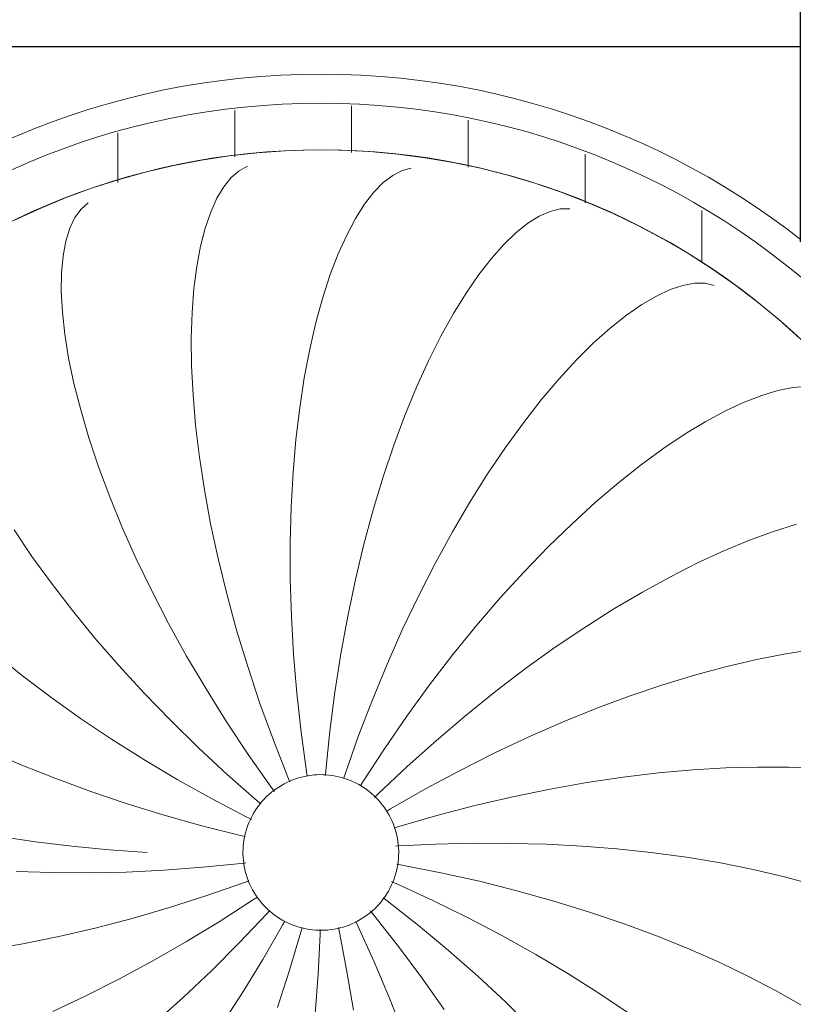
# Model space of a CAD drawing. Header units: metres. Extents: x -31 to 96, y -24 to 31.
# Tile 44 of 155: x -3.614 to -3.117, y -7.492 to -6.859. Entities that reach past the tile are written whole.
import ezdxf

# ---------------------------------------------------------------- set-up
doc = ezdxf.new("R2010")
doc.units = ezdxf.units.M
doc.layers.add('A-CLNG-PATT', color=13, linetype='Continuous', lineweight=18)
doc.layers.add('E-LITE-EQPM', color=33, linetype='Continuous', lineweight=18)

# ---------------------------------------------------------------- blocks, each defined once
blk = doc.blocks.new('FP_12-PLANTA DE TETO - LUMINOTÉCNICO')
at = {"layer": 'E-LITE-EQPM'}
for p, q in [((-0.04916, 0.43801), (-0.05426, 0.43361)), ((-0.0438, 0.44088), (-0.04916, 0.43801)), ((0.05538, 0.43804), (0.04939, 0.43496)), ((0.06126, 0.43956), (0.05538, 0.43804)), ((-0.05426, 0.43361), (-0.05904, 0.42768)), ((0.04335, 0.43033), (0.03732, 0.42416)), ((0.04939, 0.43496), (0.04335, 0.43033)), ((-0.05904, 0.42768), (-0.06345, 0.42027)), ((0.03732, 0.42416), (0.03135, 0.41648)), ((-0.06345, 0.42027), (-0.06744, 0.4114)), ((-0.15076, 0.41338), (-0.15468, 0.4079)), ((-0.14622, 0.41743), (-0.15076, 0.41338)), ((-0.06744, 0.4114), (-0.07096, 0.40111)), ((0.03135, 0.41648), (0.02551, 0.40731)), ((0.15044, 0.41188), (0.14348, 0.4088)), ((0.15699, 0.41347), (0.15044, 0.41188)), ((0.16307, 0.41356), (0.15699, 0.41347)), ((-0.15468, 0.4079), (-0.15793, 0.40102)), ((0.02551, 0.40731), (0.01985, 0.39668)), ((0.14348, 0.4088), (0.13617, 0.40423)), ((-0.15793, 0.40102), (-0.16047, 0.39278)), ((-0.07096, 0.40111), (-0.07396, 0.38945)), ((0.13617, 0.40423), (0.12856, 0.39816)), ((-0.16047, 0.39278), (-0.16226, 0.38322)), ((0.01985, 0.39668), (0.01443, 0.38464)), ((0.12856, 0.39816), (0.12073, 0.39063)), ((-0.07396, 0.38945), (-0.0764, 0.37648)), ((0.12073, 0.39063), (0.11273, 0.38163)), ((-0.16226, 0.38322), (-0.16326, 0.37239)), ((0.01443, 0.38464), (0.0093, 0.37123)), ((0.11273, 0.38163), (0.10463, 0.37121)), ((-0.0764, 0.37648), (-0.07823, 0.36224)), ((-0.16326, 0.37239), (-0.16343, 0.36035)), ((0.0093, 0.37123), (0.0045, 0.35651)), ((0.10463, 0.37121), (0.09648, 0.35938)), ((-0.07823, 0.36224), (-0.07942, 0.3468)), ((0.22755, 0.36159), (0.21874, 0.35749)), ((0.23574, 0.36432), (0.22755, 0.36159)), ((0.24323, 0.36567), (0.23574, 0.36432)), ((0.24997, 0.36567), (0.24323, 0.36567)), ((0.2559, 0.36434), (0.24997, 0.36567)), ((-0.16343, 0.36035), (-0.16275, 0.34717)), ((0.0045, 0.35651), (0.0001, 0.34052)), ((0.09648, 0.35938), (0.08836, 0.3462)), ((0.21874, 0.35749), (0.20935, 0.35201)), ((0.20935, 0.35201), (0.19946, 0.34515)), ((-0.16275, 0.34717), (-0.16118, 0.3329)), ((-0.07942, 0.3468), (-0.07994, 0.33022)), ((0.08836, 0.3462), (0.08031, 0.3317)), ((0.19946, 0.34515), (0.18913, 0.33692)), ((0.0001, 0.34052), (-0.00387, 0.32334)), ((0.18913, 0.33692), (0.17843, 0.32735)), ((-0.16118, 0.3329), (-0.15871, 0.31761)), ((-0.07994, 0.33022), (-0.07976, 0.31258)), ((0.08031, 0.3317), (0.07241, 0.31593)), ((-0.00387, 0.32334), (-0.00737, 0.30502)), ((0.17843, 0.32735), (0.16743, 0.31645)), ((-0.15871, 0.31761), (-0.15531, 0.30138)), ((0.16743, 0.31645), (0.1562, 0.30424)), ((-0.07976, 0.31258), (-0.07885, 0.29396)), ((0.07241, 0.31593), (0.0647, 0.29895)), ((-0.00737, 0.30502), (-0.01035, 0.28564)), ((0.1562, 0.30424), (0.14481, 0.29078)), ((-0.15531, 0.30138), (-0.15099, 0.28428)), ((0.0647, 0.29895), (0.05725, 0.28081)), ((0.30634, 0.29865), (0.29681, 0.29674)), ((0.31494, 0.29938), (0.30634, 0.29865)), ((-0.07885, 0.29396), (-0.07718, 0.27442)), ((0.28639, 0.29362), (0.27517, 0.28928)), ((0.29681, 0.29674), (0.28639, 0.29362)), ((-0.01035, 0.28564), (-0.01278, 0.26528)), ((0.14481, 0.29078), (0.13332, 0.27609)), ((0.27517, 0.28928), (0.26319, 0.28372)), ((-0.15099, 0.28428), (-0.14571, 0.26639)), ((0.05725, 0.28081), (0.05009, 0.26159)), ((0.26319, 0.28372), (0.25054, 0.27693)), ((-0.07718, 0.27442), (-0.07475, 0.25406)), ((0.13332, 0.27609), (0.12181, 0.26022)), ((0.25054, 0.27693), (0.23729, 0.26892)), ((-0.14571, 0.26639), (-0.1395, 0.24779)), ((0.23729, 0.26892), (0.2235, 0.2597)), ((-0.01278, 0.26528), (-0.01463, 0.24401)), ((0.05009, 0.26159), (0.04329, 0.24136)), ((0.12181, 0.26022), (0.11033, 0.24322)), ((0.2235, 0.2597), (0.20926, 0.2493)), ((-0.07475, 0.25406), (-0.07154, 0.23295)), ((-0.1395, 0.24779), (-0.13235, 0.22857)), ((0.20926, 0.2493), (0.19464, 0.23772)), ((-0.01463, 0.24401), (-0.01586, 0.22192)), ((0.04329, 0.24136), (0.03689, 0.22018)), ((0.11033, 0.24322), (0.09896, 0.22515)), ((0.19464, 0.23772), (0.17971, 0.22501)), ((-0.13235, 0.22857), (-0.12426, 0.20882)), ((-0.07154, 0.23295), (-0.06755, 0.21119)), ((-0.01586, 0.22192), (-0.01646, 0.1991)), ((0.09896, 0.22515), (0.08776, 0.20607)), ((0.17971, 0.22501), (0.16456, 0.21119)), ((0.03689, 0.22018), (0.03094, 0.19814)), ((-0.12426, 0.20882), (-0.11526, 0.18861)), ((-0.06755, 0.21119), (-0.06276, 0.18887)), ((0.16456, 0.21119), (0.14926, 0.1963)), ((0.30876, 0.21096), (0.29399, 0.20629)), ((-0.1938, 0.20725), (-0.18233, 0.19025)), ((0.08776, 0.20607), (0.07679, 0.18605)), ((0.29399, 0.20629), (0.27843, 0.20058)), ((-0.01646, 0.1991), (-0.01641, 0.17563)), ((0.03094, 0.19814), (0.02547, 0.17532)), ((0.14926, 0.1963), (0.13388, 0.1804)), ((0.27843, 0.20058), (0.26213, 0.19382)), ((-0.18233, 0.19025), (-0.16982, 0.17295)), ((0.26213, 0.19382), (0.2452, 0.18601)), ((-0.11526, 0.18861), (-0.10535, 0.16804)), ((-0.06276, 0.18887), (-0.05719, 0.16608)), ((0.07679, 0.18605), (0.0661, 0.16516)), ((0.2452, 0.18601), (0.2277, 0.17716)), ((0.13388, 0.1804), (0.1185, 0.16352)), ((0.2277, 0.17716), (0.20972, 0.16729)), ((-0.16982, 0.17295), (-0.15631, 0.15543)), ((-0.01641, 0.17563), (-0.01569, 0.15161)), ((0.02547, 0.17532), (0.02052, 0.15181)), ((-0.10535, 0.16804), (-0.09457, 0.1472)), ((-0.05719, 0.16608), (-0.05083, 0.1429)), ((0.0661, 0.16516), (0.05576, 0.14347)), ((0.20972, 0.16729), (0.19135, 0.15643)), ((0.1185, 0.16352), (0.1032, 0.14573)), ((-0.15631, 0.15543), (-0.14184, 0.13777)), ((0.02052, 0.15181), (0.01612, 0.12769)), ((0.19135, 0.15643), (0.17266, 0.14459)), ((-0.09457, 0.1472), (-0.08294, 0.12617)), ((-0.01569, 0.15161), (-0.01428, 0.12714)), ((0.1032, 0.14573), (0.08804, 0.12709)), ((-0.05083, 0.1429), (-0.04371, 0.11945)), ((0.05576, 0.14347), (0.04581, 0.12107)), ((0.17266, 0.14459), (0.15374, 0.1318)), ((-0.14184, 0.13777), (-0.12646, 0.12005)), ((-0.20566, 0.12738), (-0.18841, 0.11353)), ((-0.01428, 0.12714), (-0.0122, 0.1023)), ((0.01612, 0.12769), (0.01231, 0.10306)), ((0.08804, 0.12709), (0.0731, 0.10765)), ((0.15374, 0.1318), (0.13469, 0.11811)), ((0.30047, 0.12745), (0.28217, 0.12384)), ((0.3179, 0.13019), (0.30047, 0.12745)), ((-0.08294, 0.12617), (-0.0705, 0.10505)), ((0.04581, 0.12107), (0.03631, 0.09803)), ((0.28217, 0.12384), (0.26309, 0.11936)), ((-0.12646, 0.12005), (-0.11021, 0.10235)), ((-0.04371, 0.11945), (-0.03584, 0.0958)), ((0.13469, 0.11811), (0.11557, 0.10356)), ((0.24329, 0.11401), (0.22287, 0.10777)), ((0.26309, 0.11936), (0.24329, 0.11401)), ((-0.18841, 0.11353), (-0.17019, 0.09977)), ((0.0731, 0.10765), (0.05845, 0.08749)), ((0.22287, 0.10777), (0.20193, 0.10066)), ((-0.11021, 0.10235), (-0.09315, 0.08475)), ((-0.0705, 0.10505), (-0.05728, 0.08392)), ((-0.0122, 0.1023), (-0.00942, 0.07721)), ((0.01231, 0.10306), (0.0091, 0.07802)), ((0.11557, 0.10356), (0.09647, 0.08819)), ((-0.17019, 0.09977), (-0.15107, 0.08616)), ((-0.03584, 0.0958), (-0.02724, 0.07206)), ((0.03631, 0.09803), (0.02729, 0.07444)), ((0.20193, 0.10066), (0.18053, 0.09268)), ((0.18053, 0.09268), (0.15879, 0.08386)), ((-0.15107, 0.08616), (-0.13111, 0.07278)), ((-0.09315, 0.08475), (-0.07533, 0.06732)), ((-0.05728, 0.08392), (-0.04334, 0.06287)), ((0.05845, 0.08749), (0.04414, 0.06669)), ((0.09647, 0.08819), (0.07748, 0.07205)), ((0.15879, 0.08386), (0.13678, 0.07422)), ((-0.00942, 0.07721), (-0.00597, 0.05195)), ((0.0091, 0.07802), (0.00652, 0.05265)), ((-0.13111, 0.07278), (-0.11038, 0.05969)), ((-0.02724, 0.07206), (-0.01793, 0.04832)), ((0.02729, 0.07444), (0.01881, 0.0504)), ((0.07748, 0.07205), (0.05868, 0.05519)), ((0.13678, 0.07422), (0.11461, 0.06377)), ((-0.20974, 0.06524), (-0.1888, 0.05616)), ((-0.07533, 0.06732), (-0.05682, 0.05015)), ((0.04414, 0.06669), (0.03023, 0.04532)), ((0.11461, 0.06377), (0.09235, 0.05255)), ((-0.11038, 0.05969), (-0.08897, 0.04695)), ((-0.04334, 0.06287), (-0.02871, 0.04199)), ((-0.1888, 0.05616), (-0.16701, 0.04743)), ((-0.00597, 0.05195), (-0.00544, 0.04875)), ((0.00652, 0.05265), (0.00627, 0.04945)), ((0.05868, 0.05519), (0.04014, 0.03769)), ((0.09235, 0.05255), (0.07011, 0.04059)), ((0.22003, 0.05108), (0.19736, 0.04836)), ((0.24207, 0.05306), (0.22003, 0.05108)), ((0.26338, 0.05432), (0.24207, 0.05306)), ((0.28388, 0.05487), (0.26338, 0.05432)), ((0.30348, 0.05473), (0.28388, 0.05487)), ((0.32212, 0.05393), (0.30348, 0.05473)), ((-0.16701, 0.04743), (-0.14446, 0.03913)), ((-0.08897, 0.04695), (-0.06694, 0.03461)), ((-0.05682, 0.05015), (-0.03769, 0.03329)), ((-0.01793, 0.04832), (-0.01673, 0.04547)), ((0.01881, 0.0504), (0.01806, 0.04807)), ((0.03023, 0.04532), (0.02868, 0.04279)), ((0.17415, 0.0449), (0.1505, 0.04071)), ((0.19736, 0.04836), (0.17415, 0.0449)), ((-0.14446, 0.03913), (-0.12124, 0.03128)), ((-0.02871, 0.04199), (-0.02661, 0.03915)), ((0.07011, 0.04059), (0.04797, 0.02795)), ((0.1505, 0.04071), (0.12648, 0.03577)), ((-0.06694, 0.03461), (-0.04438, 0.02273)), ((-0.03769, 0.03329), (-0.03537, 0.03135)), ((0.04014, 0.03769), (0.0378, 0.03537)), ((0.12648, 0.03577), (0.10221, 0.0301)), ((-0.12124, 0.03128), (-0.09743, 0.02393)), ((0.04797, 0.02795), (0.04539, 0.02638)), ((0.10221, 0.0301), (0.07779, 0.02372)), ((-0.09743, 0.02393), (-0.07311, 0.01712)), ((-0.04438, 0.02273), (-0.04125, 0.02118)), ((0.07779, 0.02372), (0.05329, 0.01663)), ((-0.07311, 0.01712), (-0.04839, 0.01089)), ((0.05329, 0.01663), (0.05025, 0.01567)), ((-0.20267, 0.01038), (-0.17996, 0.00692)), ((-0.17996, 0.00692), (-0.1566, 0.00403)), ((-0.04839, 0.01089), (-0.04543, 0.01022)), ((-0.1566, 0.00403), (-0.13268, 0.00171)), ((-0.13268, 0.00171), (-0.10828, 0)), ((0.05305, 0.00422), (0.05138, 0.0041)), ((0.07718, 0.00537), (0.05305, 0.00422)), ((0.10112, 0.00592), (0.07718, 0.00537)), ((0.12478, 0.00588), (0.10112, 0.00592)), ((0.1481, 0.00525), (0.12478, 0.00588)), ((0.17097, 0.00405), (0.1481, 0.00525)), ((0.19333, 0.0023), (0.17097, 0.00405)), ((0.2151, 0), (0.19333, 0.0023))]:
    blk.add_line(p, q, dxfattribs=at)
at = {"layer": 'E-LITE-EQPM', "flags": 128}
blk.add_lwpolyline([(-0.19342, 0.40626), (-0.17701, 0.4138), (-0.16032, 0.42068), (-0.14337, 0.42688), (-0.12618, 0.4324), (-0.10878, 0.43723), (-0.09121, 0.44136), (-0.07349, 0.44478), (-0.05564, 0.44749), (-0.0377, 0.44949), (-0.01969, 0.45077), (-0.00164, 0.45132), (0.01641, 0.45116), (0.03444, 0.45027), (0.05242, 0.44866), (0.07032, 0.44634), (0.08812, 0.4433), (0.10578, 0.43955), (0.12327, 0.43509), (0.14058, 0.42995), (0.15766, 0.42411), (0.17449, 0.41759), (0.19106, 0.41041), (0.20732, 0.40257), (0.22325, 0.39409), (0.23884, 0.38497), (0.25404, 0.37524), (0.26885, 0.36491), (0.28323, 0.354), (0.29716, 0.34252), (0.31062, 0.33049)], dxfattribs=at)
blk = doc.blocks.new('FP_13-PLANTA DE TETO - LUMINOTÉCNICO')
at = {"layer": 'E-LITE-EQPM'}
for p, q in [((0.23796, -0.00308), (0.2151, 0)), ((0.25994, -0.00673), (0.23796, -0.00308)), ((-0.19236, -0.01223), (-0.16933, -0.01295)), ((-0.14576, -0.01306), (-0.12174, -0.01253)), ((-0.12174, -0.01253), (-0.09737, -0.01135)), ((-0.09737, -0.01135), (-0.07272, -0.00953)), ((-0.07272, -0.00953), (-0.0479, -0.00707)), ((-0.0479, -0.00707), (-0.04483, -0.00668)), ((0.05536, -0.00811), (0.05213, -0.00756)), ((0.08038, -0.01301), (0.05536, -0.00811)), ((0.28095, -0.01093), (0.25994, -0.00673)), ((0.3009, -0.01563), (0.28095, -0.01093)), ((-0.16933, -0.01295), (-0.14576, -0.01306)), ((-0.04587, -0.01929), (-0.04299, -0.0182)), ((0.05198, -0.02015), (0.04867, -0.01872)), ((0.10502, -0.01851), (0.08038, -0.01301)), ((0.12919, -0.02457), (0.10502, -0.01851)), ((0.31972, -0.02078), (0.3009, -0.01563)), ((-0.06995, -0.02767), (-0.04587, -0.01929)), ((0.07515, -0.0308), (0.05198, -0.02015)), ((0.15281, -0.03116), (0.12919, -0.02457)), ((-0.094, -0.03536), (-0.06995, -0.02767)), ((-0.06138, -0.04412), (-0.03995, -0.0303)), ((-0.03995, -0.0303), (-0.03747, -0.0286)), ((0.04587, -0.03105), (0.04321, -0.02906)), ((0.06588, -0.04686), (0.04587, -0.03105)), ((0.09781, -0.04194), (0.07515, -0.0308)), ((0.17576, -0.03825), (0.15281, -0.03116)), ((-0.11793, -0.04232), (-0.094, -0.03536)), ((-0.03161, -0.03961), (-0.02954, -0.03732)), ((0.03737, -0.04022), (0.03512, -0.0375)), ((-0.14165, -0.04853), (-0.11793, -0.04232)), ((-0.08295, -0.05725), (-0.06138, -0.04412)), ((-0.04919, -0.05808), (-0.03161, -0.03961)), ((-0.02131, -0.0467), (-0.01986, -0.04402)), ((0.0531, -0.06029), (0.03737, -0.04022)), ((0.11988, -0.05352), (0.09781, -0.04194)), ((0.19799, -0.04579), (0.17576, -0.03825)), ((-0.16505, -0.05399), (-0.14165, -0.04853)), ((-0.03405, -0.06879), (-0.02131, -0.0467)), ((-0.00963, -0.05116), (-0.00881, -0.04808)), ((0.00277, -0.05275), (0.00284, -0.04953)), ((0.01519, -0.05138), (0.01451, -0.04827)), ((0.02695, -0.04712), (0.02562, -0.0444)), ((0.03751, -0.07033), (0.02695, -0.04712)), ((0.08528, -0.06302), (0.06588, -0.04686)), ((0.21939, -0.05375), (0.19799, -0.04579)), ((-0.18804, -0.05869), (-0.16505, -0.05399)), ((-0.01681, -0.07563), (-0.00963, -0.05116)), ((0.00154, -0.07822), (0.00277, -0.05275)), ((0.02, -0.07642), (0.01519, -0.05138)), ((0.14127, -0.06549), (0.11988, -0.05352)), ((0.23989, -0.06207), (0.21939, -0.05375)), ((-0.21053, -0.06261), (-0.18804, -0.05869)), ((-0.10457, -0.06964), (-0.08295, -0.05725)), ((-0.06706, -0.07592), (-0.04919, -0.05808)), ((0.06815, -0.08056), (0.0531, -0.06029)), ((0.10401, -0.07947), (0.08528, -0.06302)), ((0.25941, -0.07069), (0.23989, -0.06207)), ((-0.04722, -0.09033), (-0.03405, -0.06879)), ((0.16192, -0.07778), (0.14127, -0.06549)), ((-0.12616, -0.08126), (-0.10457, -0.06964)), ((-0.02455, -0.09966), (-0.01681, -0.07563)), ((0.04737, -0.09357), (0.03751, -0.07033)), ((0.27789, -0.07958), (0.25941, -0.07069)), ((-0.14762, -0.09207), (-0.12616, -0.08126)), ((-0.08516, -0.09305), (-0.06706, -0.07592)), ((-0.00032, -0.1034), (0.00154, -0.07822)), ((0.02411, -0.10133), (0.02, -0.07642)), ((0.08248, -0.10095), (0.06815, -0.08056)), ((0.12199, -0.09613), (0.10401, -0.07947)), ((0.18174, -0.09034), (0.16192, -0.07778)), ((0.29527, -0.08867), (0.27789, -0.07958)), ((-0.16886, -0.10204), (-0.14762, -0.09207)), ((-0.1034, -0.10943), (-0.08516, -0.09305)), ((-0.06078, -0.11124), (-0.04722, -0.09033)), ((0.0565, -0.11676), (0.04737, -0.09357)), ((0.20067, -0.1031), (0.18174, -0.09034)), ((0.31147, -0.09791), (0.29527, -0.08867)), ((0.13916, -0.11293), (0.12199, -0.09613))]:
    blk.add_line(p, q, dxfattribs=at)
blk = doc.blocks.new('PENDENTE-BACIA-SALAS_0002 - 600 diameter-V11-PLANTA DE TETO - LUMINOTÉCNICO')
at = {"layer": 'E-LITE-EQPM'}
h = blk.add_hatch(dxfattribs=at)
h.set_pattern_fill('FP_4', color=256, style=0, pattern_type=2)
h.set_pattern_definition([(90, (3.424, 7.394), (-0.075, 5e-18), [])])
h.paths.add_polyline_path([(0.48458, 0), (0.47865, 0.0753), (0.45899, 0.15364), (0.42935, 0.22305), (0.38921, 0.28696), (0.33956, 0.34381), (0.28164, 0.39219), (0.21686, 0.43091), (0.14682, 0.45903), (0.07583, 0.47564), (0.00143, 0.48121), (-0.07499, 0.47472), (-0.14552, 0.45779), (-0.2153, 0.42889), (-0.28098, 0.38833), (-0.33795, 0.33941), (-0.38668, 0.28214), (-0.42687, 0.21559), (-0.45538, 0.14535), (-0.47263, 0.06981), (-0.47812, 0), (-0.44812, 0), (-0.44196, 0.07429), (-0.42367, 0.14655), (-0.3917, 0.21791), (-0.35032, 0.28008), (-0.30246, 0.33207), (-0.24305, 0.37817), (-0.17363, 0.41486), (-0.10458, 0.43804), (-0.03404, 0.44981), (0.04132, 0.44967), (0.11403, 0.43754), (0.18453, 0.41333), (0.25009, 0.37785), (0.30892, 0.33207), (0.35941, 0.27722), (0.40018, 0.21482), (0.43012, 0.14655), (0.44879, 0.06981), (0.45458, 0), (0.47865, 0)], flags=0)
at = {"layer": 'E-LITE-EQPM', "flags": 128}
for points in [[(-0.04677, 0), (-0.04673, 0.002), (-0.04661, 0.004), (-0.04641, 0.00599), (-0.04613, 0.00797), (-0.04577, 0.00993), (-0.04534, 0.01189), (-0.04482, 0.01382), (-0.04423, 0.01573), (-0.04357, 0.01761), (-0.04282, 0.01947), (-0.04201, 0.0213), (-0.04112, 0.02309), (-0.04016, 0.02484), (-0.03913, 0.02656), (-0.03804, 0.02823), (-0.03688, 0.02986), (-0.03565, 0.03144), (-0.03436, 0.03297), (-0.03301, 0.03445), (-0.03161, 0.03587), (-0.03014, 0.03723), (-0.02863, 0.03854), (-0.02706, 0.03978), (-0.02545, 0.04096), (-0.02379, 0.04207), (-0.02208, 0.04312), (-0.02034, 0.0441), (-0.01855, 0.04501), (-0.01674, 0.04584), (-0.01489, 0.0466), (-0.01301, 0.04729), (-0.01111, 0.0479), (-0.00918, 0.04844), (-0.00723, 0.04889), (-0.00527, 0.04927), (-0.00329, 0.04957), (-0.0013, 0.04979), (0.00069, 0.04994), (0.00269, 0.05), (0.00469, 0.04998), (0.00669, 0.04988), (0.00868, 0.0497), (0.01066, 0.04944), (0.01263, 0.04911), (0.01459, 0.04869), (0.01653, 0.0482), (0.01844, 0.04763), (0.02034, 0.04698), (0.0222, 0.04626), (0.02404, 0.04546), (0.02584, 0.0446), (0.0276, 0.04366), (0.02933, 0.04265), (0.03101, 0.04157), (0.03265, 0.04042), (0.03425, 0.03922), (0.03579, 0.03794), (0.03728, 0.03661), (0.03872, 0.03522), (0.0401, 0.03377), (0.04142, 0.03227), (0.04268, 0.03072), (0.04388, 0.02912), (0.04501, 0.02747), (0.04607, 0.02578), (0.04707, 0.02404), (0.048, 0.02227), (0.04885, 0.02046), (0.04963, 0.01862), (0.05034, 0.01675), (0.05097, 0.01485), (0.05153, 0.01293), (0.05201, 0.01099), (0.05241, 0.00903), (0.05273, 0.00706), (0.05297, 0.00507), (0.05313, 0.00308), (0.05322, 0.00108), (0.05323, 0)], [(0.05323, 0), (0.05319, -0.002), (0.05307, -0.004), (0.05287, -0.00599), (0.05259, -0.00797), (0.05223, -0.00993), (0.0518, -0.01189), (0.05128, -0.01382), (0.05069, -0.01573), (0.05002, -0.01761), (0.04928, -0.01947), (0.04847, -0.0213), (0.04758, -0.02309), (0.04662, -0.02484), (0.04559, -0.02656), (0.0445, -0.02823), (0.04333, -0.02986), (0.04211, -0.03144), (0.04082, -0.03297), (0.03947, -0.03445), (0.03806, -0.03587), (0.0366, -0.03723), (0.03509, -0.03854), (0.03352, -0.03978), (0.03191, -0.04096), (0.03024, -0.04207), (0.02854, -0.04312), (0.0268, -0.0441), (0.02501, -0.04501), (0.0232, -0.04584), (0.02135, -0.0466), (0.01947, -0.04729), (0.01756, -0.0479), (0.01564, -0.04844), (0.01369, -0.04889), (0.01173, -0.04927), (0.00975, -0.04957), (0.00776, -0.04979), (0.00577, -0.04994), (0.00377, -0.05), (0.00177, -0.04998), (-0.00023, -0.04988), (-0.00222, -0.0497), (-0.0042, -0.04944), (-0.00617, -0.04911), (-0.00813, -0.04869), (-0.01007, -0.0482), (-0.01199, -0.04763), (-0.01388, -0.04698), (-0.01574, -0.04626), (-0.01758, -0.04546), (-0.01938, -0.0446), (-0.02114, -0.04366), (-0.02287, -0.04265), (-0.02456, -0.04157), (-0.0262, -0.04042), (-0.02779, -0.03922), (-0.02933, -0.03794), (-0.03082, -0.03661), (-0.03226, -0.03522), (-0.03364, -0.03377), (-0.03496, -0.03227), (-0.03622, -0.03072), (-0.03742, -0.02912), (-0.03855, -0.02747), (-0.03962, -0.02578), (-0.04061, -0.02404), (-0.04154, -0.02227), (-0.04239, -0.02046), (-0.04317, -0.01862), (-0.04388, -0.01675), (-0.04451, -0.01485), (-0.04507, -0.01293), (-0.04555, -0.01099), (-0.04595, -0.00903), (-0.04627, -0.00706), (-0.04651, -0.00507), (-0.04668, -0.00308), (-0.04676, -0.00108), (-0.04677, 0)]]:
    blk.add_lwpolyline(points, dxfattribs=at)
at = {"layer": 'E-LITE-EQPM'}
for radius, start, end in [(0.5, 0, 180), (0.48135, 0, 180), (0.45135, 0, 180), (0.5, 180, 0), (0.48135, 180, 0), (0.45135, 180, 360)]:
    blk.add_arc((0.00323, 0), radius, start, end, dxfattribs=at)
for name in ['FP_12-PLANTA DE TETO - LUMINOTÉCNICO', 'FP_13-PLANTA DE TETO - LUMINOTÉCNICO']:
    blk.add_blockref(name, (0, 0), dxfattribs=at)

msp = doc.modelspace()

# ---------------------------------------------------------------- hatches: boundary and pattern name
at = {"layer": 'A-CLNG-PATT', "lineweight": 25}
h = msp.add_hatch(dxfattribs=at)
h.set_pattern_fill('FP_2', color=256, style=0, pattern_type=2)
h.set_pattern_definition([(180, (12.512, -5.627), (8e-17, 0.625), []), (90, (12.512, -5.627), (0.625, -4e-17), [])])
h.paths.add_polyline_path([(8.73663, -10.62691), (21.88273, -10.62691), (21.88273, -0.62691), (-2.48351, -0.62691), (-2.48351, -3.75274), (-6.86277, -3.75274), (-6.86277, -8.76459), (-2.48727, -8.76459), (-2.48727, -10.62691), (-2.48326, -10.62691), (-2.48326, -10.01762), (-1.87366, -10.01762), (-1.87366, -10.62691), (8.70428, -10.62691)], flags=0)
h.paths.add_polyline_path([(1.26174, -10.61915), (1.26174, -10.00955), (1.87134, -10.00955), (1.87134, -10.61915), (1.54976, -10.61915)], flags=0)
h.paths.add_polyline_path([(5.01243, -10.61915), (5.01243, -10.00955), (5.62203, -10.00955), (5.62203, -10.61915)], flags=0)
h.paths.add_polyline_path([(17.94245, -10.61915), (17.5151, -10.61915), (17.5151, -10.00955), (18.1247, -10.00955), (18.1247, -10.61915), (18.12181, -10.61915)], flags=0)
h.paths.add_polyline_path([(14.98663, -10.61915), (14.37703, -10.61915), (14.37703, -10.00955), (14.98663, -10.00955)], flags=0)
h.paths.add_polyline_path([(20.65203, -10.61915), (20.6401, -10.61915), (20.6401, -10.00955), (21.2497, -10.00955), (21.2497, -10.61915)], flags=0)
h.paths.add_polyline_path([(8.73663, -10.61915), (8.12703, -10.61915), (8.12703, -10.00955), (8.73663, -10.00955)], flags=0)
h.paths.add_polyline_path([(11.27743, -10.61915), (11.27743, -10.00955), (11.88703, -10.00955), (11.88703, -10.61915)], flags=0)
h.paths.add_polyline_path([(-5.85897, -8.38445), (-5.98897, -8.38368), (-5.98897, -8.22445), (-5.82897, -8.22445), (-5.82897, -8.38445), (-5.83897, -8.38445)], flags=0)
h.paths.add_polyline_path([(-4.70897, -8.38445), (-4.73897, -8.38445), (-4.73897, -8.22445), (-4.57897, -8.22445), (-4.57897, -8.38445), (-4.60897, -8.38445)], flags=0)
h.paths.add_polyline_path([(-3.34574, -8.38445), (-3.48897, -8.38445), (-3.48897, -8.22445), (-3.32897, -8.22445), (-3.32955, -8.38445), (-3.33897, -8.38445)], flags=0)
h.paths.add_polyline_path([(2.83238, -8.38445), (2.75653, -8.38445), (2.75653, -8.22445), (2.91653, -8.22445), (2.91653, -8.38445), (2.88653, -8.38445)], flags=0)
h.paths.add_polyline_path([(-0.94388, -8.38445), (-0.99347, -8.38445), (-0.99347, -8.22445), (-0.83347, -8.22445), (-0.83347, -8.38445), (-0.92966, -8.38445)], flags=0)
h.paths.add_polyline_path([(1.56747, -8.38445), (1.50653, -8.38445), (1.50653, -8.22445), (1.66653, -8.22445), (1.66653, -8.38445), (1.58103, -8.38445)], flags=0)
h.paths.add_polyline_path([(0.3733, -8.38445), (0.25653, -8.38445), (0.25653, -8.22445), (0.41653, -8.22445), (0.41653, -8.38445), (0.38147, -8.38445)], flags=0)
h.paths.add_polyline_path([(2.13588, -7.89444), (2.05766, -7.88829), (1.98137, -7.86997), (1.90888, -7.83995), (1.84104, -7.79814), (1.78165, -7.74721), (1.73137, -7.68834), (1.69038, -7.62144), (1.66035, -7.54895), (1.64546, -7.48694), (1.27399, -7.48694), (1.25767, -7.55243), (1.22908, -7.62144), (1.18809, -7.68834), (1.13713, -7.748), (1.07747, -7.79895), (1.01057, -7.83995), (0.93809, -7.86997), (0.85867, -7.88854), (0.78358, -7.89444), (0.70536, -7.88829), (0.62907, -7.86997), (0.55658, -7.83995), (0.48874, -7.79814), (0.42935, -7.74721), (0.37907, -7.68834), (0.33653, -7.6177), (0.30805, -7.54895), (0.28974, -7.47266), (0.28358, -7.39445), (0.28974, -7.31623), (0.30949, -7.23647), (0.33808, -7.16745), (0.37907, -7.10055), (0.43003, -7.04089), (0.48969, -6.98994), (0.55658, -6.94894), (0.62907, -6.91892), (0.70849, -6.90036), (0.78358, -6.89445), (0.8618, -6.9006), (0.93809, -6.91892), (1.01057, -6.94894), (1.07842, -6.99075), (1.13781, -7.04168), (1.18878, -7.10169), (1.21728, -7.14819), (1.21728, -6.87734), (1.82688, -6.87734), (1.82701, -7.00273), (1.84199, -6.98994), (1.90888, -6.94894), (1.98137, -6.91892), (2.06079, -6.90036), (2.1392, -6.89471), (2.2141, -6.9006), (2.29039, -6.91892), (2.36287, -6.94894), (2.43072, -6.99075), (2.49011, -7.04168), (2.54109, -7.10169), (2.58138, -7.16745), (2.61141, -7.23994), (2.62995, -7.31915), (2.63588, -7.39445), (2.62972, -7.47266), (2.60997, -7.55243), (2.58138, -7.62144), (2.54039, -7.68834), (2.48943, -7.748), (2.42977, -7.79895), (2.35869, -7.84168), (2.29039, -7.86997), (2.21097, -7.88854), (2.1392, -7.89418)], flags=0)
h.paths.add_polyline_path([(-0.56912, -7.89444), (-0.64734, -7.88829), (-0.72363, -7.86997), (-0.79612, -7.83995), (-0.86396, -7.79814), (-0.92335, -7.74721), (-0.97363, -7.68834), (-1.01462, -7.62144), (-1.04465, -7.54895), (-1.06296, -7.47266), (-1.06912, -7.39445), (-1.06296, -7.31623), (-1.04321, -7.23647), (-1.01462, -7.16745), (-0.97363, -7.10055), (-0.92267, -7.04089), (-0.86301, -6.98994), (-0.79612, -6.94894), (-0.72363, -6.91892), (-0.64178, -6.90017), (-0.56912, -6.89445), (-0.4909, -6.9006), (-0.41461, -6.91892), (-0.34213, -6.94894), (-0.27518, -6.98998), (-0.21489, -7.04168), (-0.16391, -7.10169), (-0.12362, -7.16745), (-0.09359, -7.23994), (-0.07528, -7.31623), (-0.06912, -7.39445), (-0.07528, -7.47266), (-0.09503, -7.55243), (-0.12362, -7.62144), (-0.16461, -7.68834), (-0.21557, -7.748), (-0.27523, -7.79895), (-0.34213, -7.83995), (-0.41461, -7.86997), (-0.49467, -7.88859), (-0.55435, -7.89328)], flags=0)
h.paths.add_polyline_path([(-3.42063, -7.89444), (-3.49885, -7.88829), (-3.57514, -7.86997), (-3.64763, -7.83995), (-3.71547, -7.79814), (-3.77486, -7.74721), (-3.82514, -7.68834), (-3.86613, -7.62144), (-3.89616, -7.54895), (-3.91448, -7.47266), (-3.92063, -7.39445), (-3.91448, -7.31623), (-3.89472, -7.23647), (-3.86613, -7.16745), (-3.82514, -7.10055), (-3.77418, -7.04089), (-3.71452, -6.98994), (-3.64763, -6.94894), (-3.57514, -6.91892), (-3.49572, -6.90036), (-3.41973, -6.89452), (-3.34242, -6.9006), (-3.26612, -6.91892), (-3.19364, -6.94894), (-3.12674, -6.98994), (-3.0664, -7.04168), (-3.01543, -7.10169), (-2.97513, -7.16745), (-2.94511, -7.23994), (-2.92679, -7.31623), (-2.92063, -7.39445), (-2.92679, -7.47266), (-2.94654, -7.55243), (-2.97513, -7.62144), (-3.01612, -7.68834), (-3.06708, -7.748), (-3.12854, -7.80006), (-3.19364, -7.83995), (-3.26612, -7.86997), (-3.34554, -7.88854), (-3.41181, -7.89375)], flags=0)
h.paths.add_polyline_path([(-4.77293, -7.89444), (-4.85115, -7.88829), (-4.92744, -7.86997), (-4.99993, -7.83995), (-5.06777, -7.79814), (-5.12716, -7.74721), (-5.17744, -7.68834), (-5.21843, -7.62144), (-5.24846, -7.54895), (-5.26678, -7.47266), (-5.27293, -7.39445), (-5.26678, -7.31623), (-5.24702, -7.23647), (-5.21843, -7.16745), (-5.17744, -7.10055), (-5.12649, -7.04089), (-5.06682, -6.98994), (-4.99993, -6.94894), (-4.92744, -6.91892), (-4.84802, -6.90036), (-4.77293, -6.89445), (-4.69472, -6.9006), (-4.61842, -6.91892), (-4.54594, -6.94894), (-4.47809, -6.99075), (-4.41871, -7.04168), (-4.36773, -7.10169), (-4.32743, -7.16745), (-4.29741, -7.23994), (-4.27886, -7.31915), (-4.27293, -7.39445), (-4.27909, -7.47266), (-4.29884, -7.55243), (-4.32743, -7.62144), (-4.36843, -7.68834), (-4.41938, -7.748), (-4.47904, -7.79895), (-4.54594, -7.83995), (-4.61842, -7.86997), (-4.69784, -7.88854), (-4.75816, -7.89328)], flags=0)
h.paths.add_polyline_path([(-6.12063, -7.89444), (-6.2014, -7.88768), (-6.27514, -7.86997), (-6.34763, -7.83995), (-6.41547, -7.79814), (-6.47486, -7.74721), (-6.52514, -7.68834), (-6.56613, -7.62144), (-6.59616, -7.54895), (-6.61448, -7.47266), (-6.62063, -7.39445), (-6.61448, -7.31623), (-6.59472, -7.23647), (-6.56613, -7.16745), (-6.52514, -7.10055), (-6.47418, -7.04089), (-6.41452, -6.98994), (-6.34763, -6.94894), (-6.27514, -6.91892), (-6.19572, -6.90036), (-6.1167, -6.89476), (-6.04242, -6.9006), (-5.96612, -6.91892), (-5.89261, -6.94958), (-5.82579, -6.99075), (-5.7664, -7.04168), (-5.71543, -7.10169), (-5.67513, -7.16745), (-5.64511, -7.23994), (-5.62656, -7.31915), (-5.62063, -7.39445), (-5.62679, -7.47266), (-5.64654, -7.55243), (-5.67513, -7.62144), (-5.71612, -7.68834), (-5.76708, -7.748), (-5.82674, -7.79895), (-5.89878, -7.84208), (-5.96612, -7.86997), (-6.04554, -7.88854), (-6.10586, -7.89328)], flags=0)
h.paths.add_polyline_path([(-2.25059, -7.49427), (-2.51257, -7.49427), (-2.51257, -6.88467), (-1.90297, -6.88467), (-1.90297, -7.49427)], flags=0)
h.paths.add_polyline_path([(5.01243, -7.49427), (5.01243, -6.88467), (5.62203, -6.88467), (5.62203, -7.49427)], flags=0)
h.paths.add_polyline_path([(11.88703, -7.49427), (11.27743, -7.49427), (11.27743, -6.88467), (11.88703, -6.88467)], flags=0)
h.paths.add_polyline_path([(14.37703, -7.49427), (14.37703, -6.88467), (14.98663, -6.88467), (14.98663, -7.49427)], flags=0)
h.paths.add_polyline_path([(8.73663, -7.49427), (8.12703, -7.49427), (8.12703, -6.88467), (8.73663, -6.88467)], flags=0)
h.paths.add_polyline_path([(21.26163, -7.48734), (20.65203, -7.48734), (20.65203, -6.87774), (21.26163, -6.87774)], flags=0)
h.paths.add_polyline_path([(17.52703, -7.48734), (17.52703, -6.87774), (18.13663, -6.87774), (18.13663, -7.48734), (17.94245, -7.48734)], flags=0)
h.paths.add_polyline_path([(-5.96357, -6.58445), (-5.98897, -6.58445), (-5.98897, -6.42445), (-5.82897, -6.42445), (-5.82897, -6.58445), (-5.96097, -6.58445)], flags=0)
h.paths.add_polyline_path([(-4.68497, -6.58445), (-4.73897, -6.58445), (-4.73897, -6.42445), (-4.57897, -6.42445), (-4.57897, -6.58445), (-4.68471, -6.58445)], flags=0)
h.paths.add_polyline_path([(-3.3722, -6.58445), (-3.48897, -6.58445), (-3.48897, -6.42445), (-3.32897, -6.42445), (-3.32897, -6.58445), (-3.36753, -6.58445)], flags=0)
h.paths.add_polyline_path([(2.91653, -6.58445), (2.75653, -6.58445), (2.75653, -6.42445), (2.91653, -6.42527), (2.91653, -6.57445)], flags=0)
h.paths.add_polyline_path([(-0.92669, -6.58445), (-0.99347, -6.58445), (-0.99347, -6.42445), (-0.83347, -6.42445), (-0.83347, -6.58445), (-0.91347, -6.58445)], flags=0)
h.paths.add_polyline_path([(1.63539, -6.58445), (1.50653, -6.58445), (1.50653, -6.42445), (1.66653, -6.42445), (1.66653, -6.58445), (1.63653, -6.58445)], flags=0)
h.paths.add_polyline_path([(0.31078, -6.58445), (0.25653, -6.58445), (0.25653, -6.42445), (0.41653, -6.42445), (0.41653, -6.58445), (0.32307, -6.58445)], flags=0)
h.paths.add_polyline_path([(-0.80627, -4.86475), (-1.28627, -4.86475), (-1.28627, -4.38475), (-0.80627, -4.38475), (-0.80627, -4.59271), (-0.7323, -4.59271), (-0.73161, -4.53986), (-0.5523, -4.53986), (-0.5523, -4.73986), (-0.7323, -4.73986), (-0.7323, -4.68271), (-0.80627, -4.68271), (-0.80627, -4.77004)], flags=0)
h.paths.add_polyline_path([(-1.42333, -4.72373), (-1.60333, -4.72373), (-1.60333, -4.52373), (-1.42333, -4.52373), (-1.42333, -4.57658), (-1.32602, -4.57658), (-1.32602, -4.66658), (-1.42333, -4.66658), (-1.42333, -4.67048)], flags=0)
h.paths.add_polyline_path([(-0.60176, -4.68662), (-0.60176, -4.58662), (-0.69176, -4.58662), (-0.69176, -4.68662), (-0.60505, -4.68662)], flags=0)
h.paths.add_polyline_path([(-1.46387, -4.67048), (-1.46387, -4.57048), (-1.55387, -4.57048), (-1.55387, -4.67048), (-1.55058, -4.67048)], flags=0)
h.paths.add_polyline_path([(-2.48272, -4.37734), (-2.48272, -3.76774), (-1.87312, -3.76774), (-1.87312, -4.37734), (-1.90297, -4.37734)], flags=0)
h.paths.add_polyline_path([(1.24674, -4.36927), (1.23674, -4.36927), (1.23674, -3.75967), (1.84634, -3.75967), (1.84634, -4.36927), (1.56053, -4.36927)], flags=0)
h.paths.add_polyline_path([(5.01243, -4.36927), (5.01243, -3.75967), (5.62203, -3.75967), (5.62203, -4.36927), (5.02243, -4.36927)], flags=0)
h.paths.add_polyline_path([(20.65203, -4.36927), (20.6401, -4.36927), (20.6401, -3.75967), (21.2497, -3.75967), (21.2497, -4.36927)], flags=0)
h.paths.add_polyline_path([(17.94245, -4.36927), (17.5151, -4.36927), (17.5151, -3.75967), (18.1247, -3.75967), (18.1247, -4.36927)], flags=0)
h.paths.add_polyline_path([(8.12703, -4.36927), (8.12703, -3.75967), (8.73663, -3.75967), (8.73663, -4.36927)], flags=0)
h.paths.add_polyline_path([(11.88703, -4.36927), (11.27743, -4.36927), (11.27743, -3.75967), (11.88703, -3.75967)], flags=0)
h.paths.add_polyline_path([(14.37703, -4.36927), (14.37703, -3.75967), (14.98663, -3.75967), (14.98663, -4.36927)], flags=0)
h.paths.add_polyline_path([(-2.48272, -1.25234), (-2.48272, -0.64274), (-1.87312, -0.64274), (-1.87312, -1.25234)], flags=0)
h.paths.add_polyline_path([(1.85634, -1.24427), (1.24674, -1.24427), (1.24674, -0.63467), (1.85634, -0.63467)], flags=0)
h.paths.add_polyline_path([(18.1347, -1.24427), (17.5251, -1.24427), (17.5251, -0.63467), (18.1347, -0.63467)], flags=0)
h.paths.add_polyline_path([(21.2497, -1.24427), (20.6501, -1.24427), (20.6501, -0.63467), (21.2597, -0.63467), (21.2597, -1.24427)], flags=0)
h.paths.add_polyline_path([(5.62203, -1.24427), (5.02243, -1.24427), (5.02243, -0.63467), (5.63203, -0.63467), (5.63203, -1.24427)], flags=0)
h.paths.add_polyline_path([(8.73663, -1.24427), (8.13703, -1.24427), (8.13703, -0.63467), (8.74663, -0.63467), (8.74663, -1.24427)], flags=0)
h.paths.add_polyline_path([(11.89703, -1.24427), (11.28743, -1.24427), (11.28743, -0.63467), (11.89703, -0.63467)], flags=0)
h.paths.add_polyline_path([(14.98663, -1.24427), (14.38703, -1.24427), (14.38703, -0.63467), (14.99663, -0.63467), (14.99663, -1.24427)], flags=0)

# ---------------------------------------------------------------- block references
at = {"layer": 'E-LITE-EQPM'}
msp.add_blockref('PENDENTE-BACIA-SALAS_0002 - 600 diameter-V11-PLANTA DE TETO - LUMINOTÉCNICO', (-3.42386, -7.39445), dxfattribs=at)

doc.saveas('drawing.dxf')
